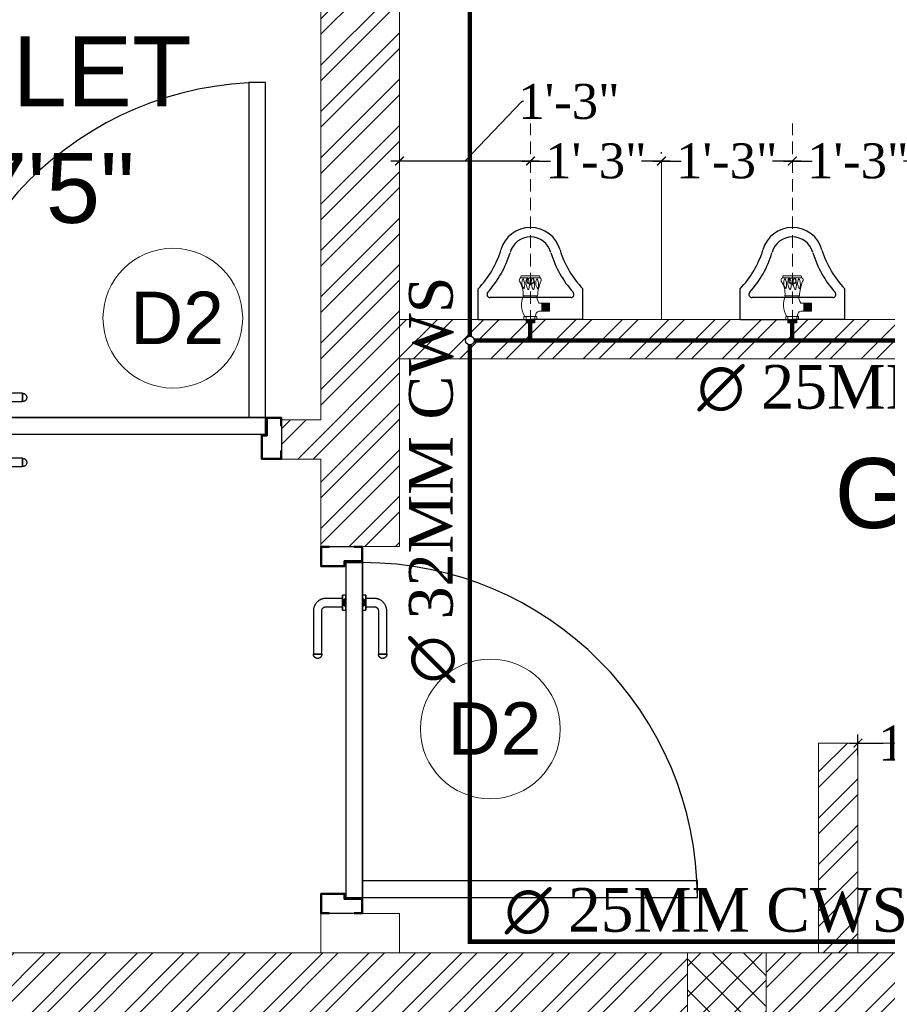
# Model space of a CAD drawing. Header units: inches. Extents: x 113025 to 158499, y 12149 to 30915.
# Tile 73 of 167: x 125639 to 125739, y 21437 to 21550. Entities that reach past the tile are written whole.
import ezdxf

# ---------------------------------------------------------------- set-up
doc = ezdxf.new("R2010")
doc.units = ezdxf.units.IN
doc.header["$MEASUREMENT"] = 0
doc.header["$PDMODE"] = 34
doc.linetypes.add('DASHED2', pattern=[0.375, 0.25, -0.125])
for name, color, linetype, lineweight in [('00-GRIDTEXT', 1, 'Continuous', 13), ('CENTER', 46, 'DASHED2', 9), ('KIT TEXT.', 5, 'Continuous', 5), ('PD_BRICK WALL_115', 134, 'Continuous', 30), ('PD_BRICK WALL_230', 4, 'Continuous', 50), ('PD_COLUMN', 2, 'Continuous', 60), ('PD_DOOR', 42, 'Continuous', 25), ('PD_FIXTURE', 21, 'Continuous', 25), ('PD_HATCH', 45, 'Continuous', 9), ('PL. FICTURE', 4, 'Continuous', 25), ('PP-Domestic  Cold Water Supply', 5, 'Continuous', 25), ('PP-TEXT', 7, 'Continuous', 40), ('UAV', 140, 'Continuous', 5)]:
    doc.layers.add(name, color=color, linetype=linetype, lineweight=lineweight)
doc.layers.add('PD_025_TEXT', color=61, linetype='Continuous')
doc.layers.add('PP--DIM', color=7, linetype='Continuous')
doc.styles.add('ISO', font='isocp.shx', dxfattribs={"height": 250})
doc.styles.add('MtX_Times_New_Roman', font='times.ttf')
doc.styles.get("Standard").update_dxf_attribs({"font": 'arial.ttf', "height": 6})
doc.styles.add('style1', font='arial.ttf', dxfattribs={"height": 500})
doc.styles.add('TIMES NEW ROMAN', font='times.ttf')
doc.dimstyles.new('PP-DIM', dxfattribs={"dimtxt": 4, "dimasz": 1, "dimexe": 1, "dimexo": 1, "dimgap": 0.09, "dimtad": 0, "dimdec": 0, "dimzin": 0, "dimdsep": 46, "dimlunit": 4, "dimtxsty": 'TIMES NEW ROMAN', "dimblk": 'ARCHTICK', "dimcen": 0.09, "dimdle": 1, "dimclrd": 256, "dimclre": 256, "dimclrt": 256, "dimadec": 0, "dimazin": 0, "dimtfac": 1, "dimtdec": 4, "dimtofl": 0, "dimtmove": 1, "dimatfit": 3, "dimfxl": 1, "dimtolj": 1, "dimtzin": 0, "dimlwd": -1, "dimlwe": -1, "dimarcsym": 0})
pattern_1 = [(45, (26013.4692, 17879.387), (-2.65165043, 2.65165043), []), (45, (26015.237, 17879.387), (-2.65165043, 2.65165043), [])]

# ---------------------------------------------------------------- blocks, each defined once
blk = doc.blocks.new('door 1')
at = {"layer": 'PD_DOOR', "color": 251}
for p, q in [((160472.9, 15356.5), (160472.9, 15360.1)), ((160472.9, 15360.1), (160472.9, 15356.5)), ((160602.9, 15360.1), (160472.9, 15360.1)), ((160472.9, 15360.1), (160472.9, 15359.7)), ((160472.9, 15335.1), (160472.9, 15360.1)), ((160472.9, 15359.7), (160472.9, 15335.6)), ((159755.9, 15337.6), (159695.9, 15337.6)), ((159695.9, 15337.6), (159695.9, 15312.6)), ((159695.9, 15312.6), (159695.9, 15337.6)), ((159695.9, 15337.6), (159755.9, 15337.6)), ((159695.9, 15212.6), (159695.9, 15337.6)), ((159697.9, 15312.6), (159697.9, 15335.6)), ((159697.9, 15335.6), (159753.9, 15335.6)), ((159753.9, 15335.6), (159697.9, 15335.6)), ((159697.9, 15335.6), (159697.9, 15312.6)), ((159753.9, 15335.6), (159753.9, 15267.6)), ((159753.9, 15267.6), (159753.9, 15335.6)), ((159755.9, 15265.6), (159755.9, 15337.6)), ((159755.9, 15337.6), (159755.9, 15265.6)), ((160472.9, 15335.1), (160472.9, 15338.8)), ((160472.9, 15338.8), (160472.9, 15335.1)), ((160472.9, 15335.6), (160472.9, 15335.1)), ((160472.9, 15335.1), (160602.9, 15335.1)), ((160615.4, 15322.6), (160615.4, 15272.6)), ((160640.4, 15272.6), (160640.4, 15322.6)), ((160795.9, 15337.6), (160735.9, 15337.6)), ((160735.9, 15337.6), (160735.9, 15265.6)), ((160735.9, 15265.6), (160735.9, 15337.6)), ((160735.9, 15337.6), (160795.9, 15337.6)), ((160737.9, 15267.6), (160737.9, 15335.6)), ((160737.9, 15335.6), (160793.9, 15335.6)), ((160793.9, 15335.6), (160737.9, 15335.6)), ((160737.9, 15335.6), (160737.9, 15267.6)), ((160793.9, 15335.6), (160793.9, 15312.6)), ((160793.9, 15312.6), (160793.9, 15335.6)), ((160795.9, 15312.6), (160795.9, 15337.6)), ((160795.9, 15337.6), (160795.9, 15312.6)), ((160795.9, 15337.6), (160795.9, 15212.6)), ((159695.9, 15312.6), (159697.9, 15312.6)), ((159697.9, 15312.6), (159695.9, 15312.6)), ((160793.9, 15312.6), (160795.9, 15312.6)), ((160795.9, 15312.6), (160793.9, 15312.6)), ((159753.9, 15267.6), (159738.9, 15267.6)), ((159738.9, 15267.6), (159738.9, 15214.6)), ((159738.9, 15214.6), (159738.9, 15267.6)), ((159738.9, 15267.6), (159753.9, 15267.6)), ((159740.9, 15212.6), (159740.9, 15265.6)), ((159740.9, 15265.6), (159755.9, 15265.6)), ((159755.9, 15265.6), (159740.9, 15265.6)), ((159740.9, 15265.6), (159740.9, 15212.6)), ((160747.9, 15262.6), (159743.9, 15262.6)), ((159743.9, 15262.6), (159743.9, 15212.6)), ((160747.9, 15262.6), (159743.9, 15262.6)), ((159743.9, 15262.6), (159743.9, 15212.6)), ((160605.4, 15272.6), (160605.4, 15262.6)), ((160622.1, 15272.6), (160605.4, 15272.6)), ((160605.4, 15272.6), (160622.1, 15272.6)), ((160650.4, 15262.6), (160605.4, 15262.6)), ((160605.4, 15262.6), (160650.4, 15262.6)), ((160640.4, 15272.6), (160615.4, 15272.6)), ((160615.4, 15272.6), (160621.7, 15272.6)), ((160617.9, 15267.6), (160617.9, 15262.6)), ((160637.9, 15267.6), (160617.9, 15267.6)), ((160617.9, 15267.6), (160637.9, 15267.6)), ((160637.9, 15262.6), (160617.9, 15262.6)), ((160617.9, 15262.6), (160637.9, 15262.6)), ((160621.7, 15272.6), (160624.7, 15272.6)), ((160624.7, 15272.6), (160627.9, 15272.6)), ((160627.9, 15272.6), (160631.2, 15272.6)), ((160627.9, 15272.6), (160650.4, 15272.6)), ((160631.2, 15272.6), (160634.2, 15272.6)), ((160650.4, 15272.6), (160633.8, 15272.6)), ((160634.2, 15272.6), (160640.4, 15272.6)), ((160637.9, 15262.6), (160637.9, 15267.6)), ((160650.4, 15262.6), (160650.4, 15272.6)), ((160735.9, 15265.6), (160750.9, 15265.6)), ((160750.9, 15265.6), (160735.9, 15265.6)), ((160752.9, 15267.6), (160737.9, 15267.6)), ((160737.9, 15267.6), (160752.9, 15267.6)), ((160747.9, 15212.6), (160747.9, 15262.6)), ((160747.9, 15262.6), (160747.9, 15212.6)), ((160750.9, 15265.6), (160750.9, 15212.6)), ((160750.9, 15212.6), (160750.9, 15265.6)), ((160752.9, 15214.6), (160752.9, 15267.6)), ((160752.9, 15267.6), (160752.9, 15214.6)), ((159697.9, 15237.6), (159695.9, 15237.6)), ((159695.9, 15237.6), (159695.9, 15212.6)), ((159695.9, 15212.6), (159695.9, 15237.6)), ((159695.9, 15237.6), (159697.9, 15237.6)), ((159697.9, 15214.6), (159697.9, 15237.6)), ((159697.9, 15237.6), (159697.9, 15214.6)), ((160795.9, 15237.6), (160793.9, 15237.6)), ((160793.9, 15237.6), (160793.9, 15214.6)), ((160793.9, 15214.6), (160793.9, 15237.6)), ((160793.9, 15237.6), (160795.9, 15237.6)), ((160795.9, 15212.6), (160795.9, 15237.6)), ((160795.9, 15237.6), (160795.9, 15212.6)), ((159695.9, 15212.6), (159740.9, 15212.6)), ((159740.9, 15212.6), (159695.9, 15212.6)), ((159695.9, 15212.6), (159743.9, 15212.6)), ((159743.9, 15212.6), (159695.9, 15212.6)), ((159738.9, 15214.6), (159697.9, 15214.6)), ((159697.9, 15214.6), (159738.9, 15214.6)), ((159793.9, 15212.6), (159743.9, 15212.6)), ((159743.9, 15212.6), (159743.9, 14208.6)), ((159743.9, 15212.6), (160747.9, 15212.6)), ((159743.9, 15212.6), (159793.9, 15212.6)), ((159743.9, 15212.6), (159793.9, 15212.6)), ((159793.9, 15212.6), (159743.9, 15212.6)), ((159793.9, 14208.6), (159793.9, 15212.6)), ((159793.9, 15212.6), (160747.9, 15212.6)), ((159793.9, 15212.6), (160747.9, 15212.6)), ((160747.9, 15212.6), (159793.9, 15212.6)), ((160605.4, 15212.6), (160605.4, 15202.6)), ((160605.4, 15212.6), (160650.4, 15212.6)), ((160639.2, 15212.6), (160605.4, 15212.6)), ((160605.4, 15202.6), (160650.4, 15202.6)), ((160650.4, 15202.6), (160605.4, 15202.6)), ((160615.4, 15202.6), (160615.4, 15177.6)), ((160615.4, 15202.6), (160640.4, 15202.6)), ((160640.4, 15202.6), (160615.4, 15202.6)), ((160617.9, 15212.6), (160617.9, 15207.6)), ((160617.9, 15212.6), (160637.9, 15212.6)), ((160618.3, 15212.6), (160617.9, 15212.6)), ((160617.9, 15207.6), (160637.9, 15207.6)), ((160637.9, 15207.6), (160617.9, 15207.6)), ((160637.9, 15212.6), (160618.3, 15212.6)), ((160637.9, 15207.6), (160637.9, 15212.6)), ((160650.4, 15212.6), (160639.2, 15212.6)), ((160640.4, 15177.6), (160640.4, 15202.6)), ((160650.4, 15202.6), (160650.4, 15212.6)), ((160747.9, 15212.6), (160795.9, 15212.6)), ((160795.9, 15212.6), (160747.9, 15212.6)), ((160750.9, 15212.6), (160795.9, 15212.6)), ((160795.9, 15212.6), (160750.9, 15212.6)), ((160793.9, 15214.6), (160752.9, 15214.6)), ((160752.9, 15214.6), (160793.9, 15214.6)), ((160472.9, 15165.1), (160472.9, 15161.5)), ((160472.9, 15161.5), (160472.9, 15165.1)), ((160602.9, 15165.1), (160472.9, 15165.1)), ((160472.9, 15165.1), (160472.9, 15164.7)), ((160472.9, 15140.1), (160472.9, 15165.1)), ((160472.9, 15164.7), (160472.9, 15140.6)), ((160472.9, 15143.8), (160472.9, 15140.1)), ((160472.9, 15140.1), (160472.9, 15143.8)), ((160472.9, 15140.6), (160472.9, 15140.1)), ((160472.9, 15140.1), (160602.9, 15140.1)), ((159743.9, 14208.6), (159793.9, 14208.6))]:
    blk.add_line(p, q, dxfattribs=at)
at = {"layer": 'PD_DOOR', "color": 251, "flags": 128}
for points in [[(160460.4, 15347.6), (160460.5, 15348.1), (160460.5, 15348.6), (160460.5, 15349.1), (160460.6, 15349.6), (160460.7, 15350.1), (160460.8, 15350.6), (160460.9, 15351.1), (160461.1, 15351.6), (160461.2, 15352), (160461.4, 15352.5), (160461.6, 15353), (160461.9, 15353.4), (160462.1, 15353.9), (160462.4, 15354.3), (160462.6, 15354.7), (160462.9, 15355.1), (160463.2, 15355.5), (160463.5, 15355.9), (160463.9, 15356.3), (160464.2, 15356.6), (160464.6, 15357), (160465, 15357.3), (160465.4, 15357.6), (160465.8, 15357.9), (160466.2, 15358.2), (160466.6, 15358.4), (160467, 15358.7), (160467.5, 15358.9), (160467.9, 15359.1), (160468.4, 15359.3), (160468.9, 15359.5), (160469.4, 15359.6), (160469.8, 15359.8), (160470.3, 15359.9), (160470.8, 15360), (160471.3, 15360), (160471.8, 15360.1), (160472.3, 15360.1), (160472.8, 15360.1), (160472.9, 15360.1)], [(160472.9, 15335.1), (160472.4, 15335.2), (160471.9, 15335.2), (160471.4, 15335.2), (160470.9, 15335.3), (160470.5, 15335.4), (160470, 15335.5), (160469.5, 15335.6), (160469, 15335.8), (160468.5, 15335.9), (160468.1, 15336.1), (160467.6, 15336.3), (160467.2, 15336.6), (160466.7, 15336.8), (160466.3, 15337.1), (160465.9, 15337.3), (160465.5, 15337.6), (160465.1, 15337.9), (160464.7, 15338.2), (160464.3, 15338.6), (160464, 15338.9), (160463.6, 15339.3), (160463.3, 15339.7), (160463, 15340.1), (160462.7, 15340.5), (160462.4, 15340.9), (160462.2, 15341.3), (160461.9, 15341.8), (160461.7, 15342.2), (160461.5, 15342.7), (160461.3, 15343.1), (160461.1, 15343.6), (160461, 15344.1), (160460.8, 15344.5), (160460.7, 15345), (160460.6, 15345.5), (160460.5, 15346), (160460.5, 15346.5), (160460.5, 15347), (160460.4, 15347.5), (160460.4, 15347.6)], [(160640.4, 15322.6), (160640.4, 15324.1), (160640.3, 15325.6), (160640.2, 15327.1), (160640, 15328.6), (160639.7, 15330.1), (160639.4, 15331.6), (160639, 15333), (160638.5, 15334.4), (160638, 15335.9), (160637.5, 15337.2), (160636.9, 15338.6), (160636.2, 15340), (160635.5, 15341.3), (160634.7, 15342.6), (160633.9, 15343.8), (160633, 15345), (160632.1, 15346.2), (160631.1, 15347.4), (160630.1, 15348.5), (160629.1, 15349.5), (160628, 15350.6), (160626.8, 15351.5), (160625.7, 15352.5), (160624.4, 15353.4), (160623.2, 15354.2), (160621.9, 15355), (160620.6, 15355.7), (160619.3, 15356.4), (160617.9, 15357), (160616.5, 15357.6), (160615.1, 15358.1), (160613.7, 15358.6), (160612.2, 15359), (160610.8, 15359.3), (160609.3, 15359.6), (160607.8, 15359.8), (160606.3, 15360), (160604.8, 15360.1), (160603.3, 15360.1), (160602.9, 15360.1)], [(160602.9, 15335.1), (160603.4, 15335.1), (160603.9, 15335.1), (160604.4, 15335.1), (160604.9, 15335), (160605.4, 15334.9), (160605.9, 15334.8), (160606.4, 15334.7), (160606.9, 15334.5), (160607.3, 15334.3), (160607.8, 15334.2), (160608.3, 15334), (160608.7, 15333.7), (160609.2, 15333.5), (160609.6, 15333.2), (160610, 15333), (160610.4, 15332.7), (160610.8, 15332.4), (160611.2, 15332), (160611.6, 15331.7), (160611.9, 15331.4), (160612.2, 15331), (160612.6, 15330.6), (160612.9, 15330.2), (160613.2, 15329.8), (160613.5, 15329.4), (160613.7, 15329), (160614, 15328.5), (160614.2, 15328.1), (160614.4, 15327.6), (160614.6, 15327.2), (160614.8, 15326.7), (160614.9, 15326.2), (160615.1, 15325.7), (160615.2, 15325.3), (160615.3, 15324.8), (160615.3, 15324.3), (160615.4, 15323.8), (160615.4, 15323.3), (160615.4, 15322.8), (160615.4, 15322.6)], [(160602.9, 15140.1), (160604.4, 15140.2), (160605.9, 15140.3), (160607.4, 15140.4), (160608.9, 15140.6), (160610.4, 15140.9), (160611.9, 15141.2), (160613.3, 15141.6), (160614.7, 15142), (160616.2, 15142.5), (160617.5, 15143.1), (160618.9, 15143.7), (160620.3, 15144.4), (160621.6, 15145.1), (160622.9, 15145.9), (160624.1, 15146.7), (160625.3, 15147.6), (160626.5, 15148.5), (160627.7, 15149.5), (160628.8, 15150.5), (160629.8, 15151.5), (160630.9, 15152.6), (160631.8, 15153.8), (160632.8, 15154.9), (160633.7, 15156.1), (160634.5, 15157.4), (160635.3, 15158.7), (160636, 15160), (160636.7, 15161.3), (160637.3, 15162.7), (160637.9, 15164.1), (160638.4, 15165.5), (160638.9, 15166.9), (160639.3, 15168.3), (160639.6, 15169.8), (160639.9, 15171.3), (160640.1, 15172.8), (160640.3, 15174.2), (160640.4, 15175.7), (160640.4, 15177.2), (160640.4, 15177.6)], [(160615.4, 15177.6), (160615.4, 15177.1), (160615.4, 15176.6), (160615.4, 15176.1), (160615.3, 15175.7), (160615.2, 15175.2), (160615.1, 15174.7), (160615, 15174.2), (160614.8, 15173.7), (160614.6, 15173.2), (160614.5, 15172.8), (160614.3, 15172.3), (160614, 15171.9), (160613.8, 15171.4), (160613.5, 15171), (160613.3, 15170.6), (160613, 15170.2), (160612.7, 15169.8), (160612.3, 15169.4), (160612, 15169), (160611.7, 15168.7), (160611.3, 15168.3), (160610.9, 15168), (160610.5, 15167.7), (160610.1, 15167.4), (160609.7, 15167.1), (160609.3, 15166.9), (160608.8, 15166.6), (160608.4, 15166.4), (160607.9, 15166.2), (160607.5, 15166), (160607, 15165.8), (160606.5, 15165.7), (160606, 15165.5), (160605.6, 15165.4), (160605.1, 15165.3), (160604.6, 15165.3), (160604.1, 15165.2), (160603.6, 15165.2), (160603.1, 15165.1), (160602.9, 15165.1)], [(160460.4, 15152.6), (160460.5, 15153.1), (160460.5, 15153.6), (160460.5, 15154.1), (160460.6, 15154.6), (160460.7, 15155.1), (160460.8, 15155.6), (160460.9, 15156.1), (160461.1, 15156.6), (160461.2, 15157), (160461.4, 15157.5), (160461.6, 15158), (160461.9, 15158.4), (160462.1, 15158.9), (160462.4, 15159.3), (160462.6, 15159.7), (160462.9, 15160.1), (160463.2, 15160.5), (160463.5, 15160.9), (160463.9, 15161.3), (160464.2, 15161.6), (160464.6, 15162), (160465, 15162.3), (160465.4, 15162.6), (160465.8, 15162.9), (160466.2, 15163.2), (160466.6, 15163.4), (160467, 15163.7), (160467.5, 15163.9), (160467.9, 15164.1), (160468.4, 15164.3), (160468.9, 15164.5), (160469.4, 15164.6), (160469.8, 15164.8), (160470.3, 15164.9), (160470.8, 15165), (160471.3, 15165), (160471.8, 15165.1), (160472.3, 15165.1), (160472.8, 15165.1), (160472.9, 15165.1)], [(160472.9, 15140.1), (160472.4, 15140.2), (160471.9, 15140.2), (160471.4, 15140.2), (160470.9, 15140.3), (160470.5, 15140.4), (160470, 15140.5), (160469.5, 15140.6), (160469, 15140.8), (160468.5, 15140.9), (160468.1, 15141.1), (160467.6, 15141.3), (160467.2, 15141.6), (160466.7, 15141.8), (160466.3, 15142.1), (160465.9, 15142.3), (160465.5, 15142.6), (160465.1, 15142.9), (160464.7, 15143.2), (160464.3, 15143.6), (160464, 15143.9), (160463.6, 15144.3), (160463.3, 15144.7), (160463, 15145.1), (160462.7, 15145.5), (160462.4, 15145.9), (160462.2, 15146.3), (160461.9, 15146.8), (160461.7, 15147.2), (160461.5, 15147.7), (160461.3, 15148.1), (160461.1, 15148.6), (160461, 15149.1), (160460.8, 15149.5), (160460.7, 15150), (160460.6, 15150.5), (160460.5, 15151), (160460.5, 15151.5), (160460.5, 15152), (160460.4, 15152.5), (160460.4, 15152.6)]]:
    blk.add_lwpolyline(points, dxfattribs=at)
at = {"layer": 'PD_DOOR', "color": 251}
blk.add_arc((159743.9, 15212.6), 1004, 270, 0, dxfattribs=at)
blk = doc.blocks.new('DOOR1')
at = {"color": 251, "xscale": 0.03818181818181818, "yscale": 0.03818181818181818, "zscale": 0.03818181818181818, "rotation": 90}
blk.add_blockref('door 1', (-2370.94, -8406.75), dxfattribs=at)
blk = doc.blocks.new('A$C33087201')
at = {"color": 251}
for p, q in [((0, 289.6), (165, 289.6)), ((0, 289.6), (0, 193.2)), ((330, 289.6), (165, 289.6)), ((330, 289.6), (330, 193.2)), ((38.1, 220.9), (291.9, 220.9))]:
    blk.add_line(p, q, dxfattribs=at)
blk.add_circle((165, 168.2), 10.4, dxfattribs=at)
for centre, radius, start, end in [((38.1, 210.9), 10, 90, 221.8242), ((291.9, 210.9), 10, 318.1758, 90), ((-215.7, -16.2), 300.6, 16.9059, 44.1446), ((-215.7, -16.2), 330.6, 16.9059, 41.8242), ((545.7, -16.2), 330.6, 138.1758, 163.0941), ((545.7, -16.2), 300.6, 135.8554, 163.0941), ((164.8, 96.2), 96.2, 195.0681, 270.0943), ((164.8, 96.2), 66.2, 195.0681, 270.0943), ((165.2, 96.2), 66.2, 269.9057, 344.9319), ((165.2, 96.2), 96.2, 269.9057, 344.9319)]:
    blk.add_arc(centre, radius, start, end, dxfattribs=at)
blk = doc.blocks.new('A$C6E471120')
at = {"layer": 'KIT TEXT.', "color": 251, "char_height": 60.175, "attachment_point": 7, "style": 'ISO'}
for s, insert, width in [('\\pi325.49;{\\Fromans|c0;\\W0.8;WORK TABLE \\P\\pi370.19;WITH SINK}', (-834.1, -1717.7, 488.6), 1100.284), ('\\pi300.49;{\\Fromans|c0;\\W0.8;WORK TABLE}', (-5344.1, -1932.6, 488.6), 1050.284), ('\\pi300.49;{\\Fromans|c0;\\W0.8;WORK TABLE}', (-5344.1, -2682.9, 488.6), 1050.284), ('\\pi526.07;{\\Fromans|c0;\\W0.8; \\P\\pi263.59;CHEST FREEZER}', (-2320.9, -2768.6, 488.6), 1100.284), ('\\pi526.07;{\\Fromans|c0;\\W0.8; \\P\\pi263.59;CHEST FREEZER}', (-1182.6, -2768.6, 488.6), 1100.284)]:
    blk.add_mtext(s, dxfattribs=dict(at, insert=insert, width=width))
blk = doc.blocks.new('FIRST FLOOR PLAN 0')
at = {"layer": 'PD_HATCH', "lineweight": 5}
h = blk.add_hatch(dxfattribs=at)
h.set_pattern_fill('ANSI32', color=251, scale=10)
h.set_pattern_definition([(45, (-1110.15, -834.2493), (-2.65165, 2.65165), []), (45, (-1108.3824, -834.2493), (-2.65165, 2.65165), [])])
h.paths.add_polyline_path([(-1107, -791.5), (-1116, -791.5), (-1116, -873), (-1107, -873)])
h.paths.add_polyline_path([(-745.5, -939), (-915, -939), (-915, -948), (-745.5, -948)])
h.paths.add_polyline_path([(-561, -939), (-730.5, -939), (-730.5, -948), (-561, -948)])
h.paths.add_polyline_path([(-1107, -75), (-1116, -75), (-1116, -156.5), (-1107, -156.5)])
h.paths.add_polyline_path([(-1107, -171.5), (-1116, -171.5), (-1116, -311.5), (-1107, -311.5)])
h.paths.add_polyline_path([(-1107, -326.5), (-1116, -326.5), (-1116, -466.5), (-1107, -466.5)])
h.paths.add_polyline_path([(-1107, -481.5), (-1116, -481.5), (-1116, -621.5), (-1107, -621.5)])
h.paths.add_polyline_path([(-1107, -636.5), (-1116, -636.5), (-1116, -776.5), (-1107, -776.5)])
h.paths.add_polyline_path([(-15, 0), (-181.5, 0), (-181.5, -9), (-15, -9)])
h.paths.add_polyline_path([(-196.5, 0), (-361.5, 0), (-361.5, -9), (-196.5, -9)])
h.paths.add_polyline_path([(-376.5, 0), (-546, 0), (-546, -9), (-376.5, -9)])
h.paths.add_polyline_path([(-561, 0), (-730.5, 0), (-730.5, -9), (-561, -9)])
h.paths.add_polyline_path([(-930, 0), (-1041, 0), (-1041, -9), (-930, -9)])
h.paths.add_polyline_path([(-1056, 0), (-1116, 0), (-1116, -60), (-1107, -60), (-1107, -9), (-1056, -9)])
h.paths.add_polyline_path([(-1107, -888), (-1116, -888), (-1116, -948), (-1056, -948), (-1056, -939), (-1107, -939)])
h.paths.add_polyline_path([(-930, -939), (-1041, -939), (-1041, -948), (-930, -948)])
h.paths.add_polyline_path([(-521.25, -939), (-546, -939), (-546, -948), (-521.25, -948)])
h.paths.add_polyline_path([(-376.5, -939), (-401.25, -939), (-401.25, -948), (-376.5, -948)])
h.paths.add_polyline_path([(-339, -939), (-361.5, -939), (-361.5, -948), (-339, -948)])
h.paths.add_polyline_path([(-196.5, -939), (-219, -939), (-219, -948), (-196.5, -948)])
h.paths.add_polyline_path([(-159, -939), (-181.5, -939), (-181.5, -948), (-159, -948)])
h.paths.add_polyline_path([(-15, -939), (-39, -939), (-39, -948), (-15, -948)])
h.paths.add_polyline_path([(0, -930), (-9, -930)])
h.paths.add_polyline_path([(0, -791.5), (-9, -791.5), (-9, -930), (0, -930)])
h.paths.add_polyline_path([(0, -636.5), (-9, -636.5), (-9, -776.5), (0, -776.5)])
h.paths.add_polyline_path([(0, -326.5), (-9, -326.5), (-9, -621.5), (0, -621.5)])
h.paths.add_polyline_path([(0, -18), (-9, -18), (-9, -156.5), (0, -156.5)])
h.paths.add_polyline_path([(-18, -159.5), (-123, -159.5), (-123, -168.5), (-18, -168.5)])
h.paths.add_polyline_path([(-123, -171.5), (-132, -171.5), (-132, -249.5), (-123, -249.5)])
h.paths.add_polyline_path([(-132, -159.5), (-204, -159.5), (-204, -168.5), (-132, -168.5)])
h.paths.add_polyline_path([(-204, -171.5), (-213, -171.5), (-213, -249.5), (-204, -249.5)])
h.paths.add_polyline_path([(-213, -159.5), (-294, -159.5), (-294, -261.5), (-267, -261.5), (-267, -252.5), (-285, -252.5), (-285, -168.5), (-213, -168.5)])
h.paths.add_polyline_path([(-213, -252.5), (-231, -252.5), (-231, -261.5), (-213, -261.5)], flags=17)
h.paths.add_polyline_path([(-186, -252.5), (-204, -252.5), (-204, -261.5), (-186, -261.5)])
h.paths.add_polyline_path([(-132, -252.5), (-150, -252.5), (-150, -261.5), (-132, -261.5)])
h.paths.add_polyline_path([(-123, -261.5), (-132, -261.5), (-132, -324.5), (-123, -324.5)])
h.paths.add_polyline_path([(0, -310.5), (-9, -310.5), (-9, -311.5), (0, -311.5)])
h.paths.add_polyline_path([(0, -171.5), (-9, -171.5), (-9, -190.5), (0, -190.5)])
h.paths.add_polyline_path([(-878.25, -9), (-878.25, 0), (-915, 0), (-915, -9)])
h.paths.add_polyline_path([(-782.25, 0), (-782.25, -9), (-745.5, -9), (-745.5, 0)])
h = blk.add_hatch(dxfattribs=at)
h.set_pattern_fill('ANSI32', color=251, scale=10)
h.set_pattern_definition(pattern_1)
h.paths.add_polyline_path([(-525, -9), (-531, -9), (-531, -45), (-525, -45)])
h.paths.add_polyline_path([(-525, -45), (-531, -45), (-531, -81), (-525, -81)])
h.paths.add_polyline_path([(-531, -81), (-531, -117), (-525, -117), (-525, -81)])
h.paths.add_polyline_path([(-525, -117), (-531, -117), (-531, -153), (-525, -153)])
h.paths.add_polyline_path([(-525, -153), (-531, -153), (-531, -189), (-525, -189)])
h.paths.add_polyline_path([(-525, -189), (-531, -189), (-531, -225), (-525, -225)])
h.paths.add_polyline_path([(-246, -9), (-255, -9), (-255, -98.5), (-259.5, -98.5), (-259.5, -103), (-255, -103), (-255, -113), (-246, -113)])
h.paths.add_polyline_path([(-327, -9), (-331.5, -9), (-331.5, -98.5), (-336, -98.5), (-336, -103), (-301.5, -103), (-301.5, -98.5), (-327, -98.5)])
h.paths.add_polyline_path([(-331.5, -27), (-334.5, -27), (-334.5, -31.5), (-331.5, -31.5)], flags=17)
h.paths.add_polyline_path([(-358.5, -27), (-361.5, -27), (-361.5, -18), (-366, -18), (-366, -27), (-376.5, -27), (-376.5, -31.5), (-358.5, -31.5)])
h.paths.add_polyline_path([(-412.5, -9), (-417, -9), (-417, -25), (-417, -31.5), (-412.5, -31.5), (-412.5, -27)])
h.paths.add_polyline_path([(-121.5, -9), (-126, -9), (-126, -27), (-121.5, -27)])
h = blk.add_hatch(dxfattribs=at)
h.set_pattern_fill('ANSI32', color=251, scale=10)
h.set_pattern_definition(pattern_1)
h.paths.add_polyline_path([(-193.5, -135.5), (-198, -135.5), (-198, -159.5), (-193.5, -159.5)])
h.paths.add_polyline_path([(-60, -121.87), (-69, -121.87), (-69, -159.5), (-64.5, -159.5), (-64.5, -126.37), (-60, -126.37)])
h.paths.add_polyline_path([(-9, -121.87), (-36, -121.87), (-36, -126.37), (-9, -126.37)])
h.paths.add_polyline_path([(-121.5, -69), (-126, -69), (-126, -87), (-246, -87), (-246, -91.5), (-121.5, -91.5)])
h = blk.add_hatch(dxfattribs=at)
h.set_pattern_fill('ANSI37', color=251, scale=20)
h.set_pattern_definition([(45, (144327.2833, 25769.4912), (-1.767766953, 1.767766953), []), (135, (144327.2833, 25769.4912), (-1.767766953, -1.767766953), [])])
h.paths.add_polyline_path([(-123, -171.5), (-123, -159.5), (-132, -159.5), (-132, -171.5)])
h.paths.add_polyline_path([(-204, -171.5), (-204, -159.5), (-213, -159.5), (-213, -171.5)])
h.paths.add_polyline_path([(-204, -261.5), (-204, -249.5), (-213, -249.5), (-213, -261.5)])
h.paths.add_polyline_path([(-123, -249.5), (-132, -249.5), (-132, -261.5), (-123, -261.5)])
at = {"layer": 'PD_BRICK WALL_115', "color": 251, "lineweight": 5}
for p, q in [((-255, -98.5), (-255, -9)), ((-246, -87), (-126, -87)), ((-246, -91.5), (-121.5, -91.5)), ((-259.5, -98.5), (-255, -98.5)), ((-259.5, -103), (-259.5, -98.5)), ((-259.5, -103), (-255, -103)), ((-255, -113), (-255, -103)), ((-198, -135.5), (-198, -159.5)), ((-198, -135.5), (-193.5, -135.5)), ((-193.5, -135.5), (-193.5, -159.5)), ((-213, -159.5), (-294, -159.5)), ((-18, -159.5), (-213, -159.5))]:
    blk.add_line(p, q, dxfattribs=at)
blk.add_lwpolyline([(-255, -113), (-246, -113), (-246, -9)], dxfattribs=at)
at = {"layer": 'PD_BRICK WALL_230', "color": 251, "lineweight": 5}
for p, q in [((-255, -159.5), (-255, -155)), ((-255, -155), (-246, -155)), ((-246, -159.5), (-246, -155)), ((-213, -261.5), (-213, -159.5))]:
    blk.add_line(p, q, dxfattribs=at)
at = {"layer": 'PD_COLUMN', "color": 251, "lineweight": 5}
blk.add_lwpolyline([(-213, -171.5), (-213, -159.5), (-204, -159.5), (-204, -171.5)], close=True, dxfattribs=at)
at = {"layer": 'PD_DOOR', "color": 251, "lineweight": 5}
for centre in [(-271.96, -86.86), (-235.6, -133.87)]:
    blk.add_circle(centre, 8, dxfattribs=at)
at = {"layer": 'PD_FIXTURE', "color": 251, "lineweight": 5, "ltscale": 12}
for p, q in [((-216, -87), (-216, -69)), ((-69, -135.5), (-193.5, -135.5))]:
    blk.add_line(p, q, dxfattribs=at)
at = {"layer": '00-GRIDTEXT', "color": 251, "xscale": 0.03937007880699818, "yscale": 0.03937007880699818, "zscale": 0.03937007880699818}
blk.add_blockref('A$C6E471120', (-540, -9), dxfattribs=at)
at = {"layer": 'PD_DOOR', "color": 251, "ltscale": 25, "rotation": 90.00000000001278}
blk.add_blockref('DOOR1', (-2568.77, 2853.56), dxfattribs=at)
at = {"layer": 'PD_DOOR', "color": 251, "ltscale": 25}
blk.add_blockref('DOOR1', (2701.56, 2154.27), dxfattribs=at)
at = {"layer": 'PD_FIXTURE', "color": 251, "ltscale": 12, "xscale": 0.03636363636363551, "yscale": 0.03636363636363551, "zscale": 0.03636363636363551, "rotation": 180}
for p in [(-225, -76.47), (-195, -76.47)]:
    blk.add_blockref('A$C33087201', p, dxfattribs=at)
at = {"layer": 'PD_025_TEXT', "color": 251, "char_height": 8, "width": 128.4952, "attachment_point": 1, "style": 'style1'}
for s, insert in [('\\pi21.817; LADIES TOILET\\P\\pi38.63;16\'7" X 18\'', (-489.92, -54.62)), ('\\pi38.106;H. TOILET\\P\\pi44.447;6\' X 7\'5"', (-361.31, -54.62)), ('\\pi24.294;GENTS TOILET\\P\\pi33.538;19\'9" X 12\'6"', (-220.45, -102.88))]:
    blk.add_mtext(s, dxfattribs=dict(at, insert=insert))
at = {"layer": 'PD_025_TEXT', "color": 251, "insert": (-376.91, -148.03), "char_height": 6, "width": 137.3386, "attachment_point": 1}
blk.add_mtext('\\pi51.834;+10" LVL', dxfattribs=at)
at = {"layer": 'PD_DOOR', "color": 251, "char_height": 6, "width": 47.1418, "attachment_point": 1}
for insert in [(-276.83, -83.83), (-240.47, -130.83)]:
    blk.add_mtext('D2', dxfattribs=dict(at, insert=insert))
blk = doc.blocks.new('URINAL AV-PP')
at = {"layer": 'CENTER', "ltscale": 5}
blk.add_line((0, 0.329), (0, -19.611), dxfattribs=at)
at = {"layer": 'UAV'}
for p, q in [((-0.661, -0.286), (-0.661, 0)), ((-0.661, 0), (0.632, 0)), ((-0.437, 0), (-0.438, -0.285)), ((-0.437, 0.329), (-0.437, 0)), ((0.437, 0.329), (-0.437, 0.329)), ((0.437, 0.274), (-0.437, 0.274)), ((0.437, 0.219), (-0.437, 0.219)), ((0.437, 0.165), (-0.437, 0.165)), ((0.437, 0.11), (-0.437, 0.11)), ((0.437, 0.055), (-0.437, 0.055)), ((0, 0.329), (0, 0)), ((0.437, -0.001), (0.437, 0.329)), ((0.632, 0), (0.632, -0.286)), ((0.632, -0.286), (-0.661, -0.286)), ((0.437, -0.001), (0.437, -0.286)), ((0.85, -0.832), (1.911, -0.832)), ((1.145, -1.617), (1.145, -0.832)), ((1.199, -1.617), (1.199, -0.832)), ((1.253, -1.617), (1.253, -0.832)), ((1.308, -1.617), (1.308, -0.832)), ((1.363, -1.617), (1.363, -0.832)), ((1.418, -1.617), (1.418, -0.832)), ((1.473, -1.617), (1.473, -0.832)), ((1.527, -1.617), (1.527, -0.832)), ((1.582, -1.617), (1.582, -0.832)), ((1.637, -1.617), (1.637, -0.832)), ((1.692, -1.617), (1.692, -0.832)), ((1.746, -1.617), (1.746, -0.832)), ((1.801, -1.617), (1.801, -0.832)), ((1.856, -1.617), (1.856, -0.832)), ((1.911, -1.617), (1.911, -0.832)), ((0.849, -1.617), (1.911, -1.617)), ((-0.749, -2.357), (0.715, -2.359)), ((-0.942, -4.354), (0.887, -4.356))]:
    blk.add_line(p, q, dxfattribs=at)
for centre, radius, start, end in [((1.301, -1.432), 2.19, 148.42026, 205.00436), ((0.951, -0.41), 0.434, 163.48148, 256.48707), ((1.829, -2.278), 1.182, 146.01056, 183.94142), ((-2.893, -2.609), 2.159, 325.46408, 6.68054), ((5.191, -2.141), 4.481, 182.78722, 201.67747), ((-0.851, -3.928), 0.281, 160.08667, 238.56649), ((-0.037, -3.634), 0.833, 137.23343, 212.33775), ((-0.993, -3.846), 0.344, 317.30146, 350.66528), ((-1.79, -3.477), 1.213, 339.5193, 19.70367), ((0.922, -3.719), 1.376, 149.00196, 179.37266), ((0.563, -3.695), 1.016, 180.50914, 203.3313), ((-0.493, -3.765), 0.353, 290.29752, 337.34923), ((-0.216, -3.027), 0.0444, 22.3068, 157.6932), ((-1.739, -3.47), 1.63, 344.6565, 16.39064), ((1.443, -3.719), 1.376, 149.00196, 179.37266), ((1.083, -3.695), 1.016, 180.50914, 203.3313), ((0.028, -3.765), 0.353, 290.29752, 337.34923), ((0.305, -3.027), 0.0444, 22.3068, 157.6932), ((-1.219, -3.47), 1.63, 344.6565, 16.39064), ((1.356, -3.628), 0.833, 137.23343, 212.33775), ((0.4, -3.84), 0.344, 317.30146, 350.66528), ((-0.397, -3.471), 1.213, 339.5193, 19.70367), ((0.815, -3.951), 0.263, 303.53841, 36.05325), ((-0.037, -21.409), 17.268, 86.69134, 93.18874), ((-1.618, -4.455), 0.684, 8.45165, 24.80798), ((0.464, -4.083), 0.504, 327.16237, 350.0789)]:
    blk.add_arc(centre, radius, start, end, dxfattribs=at)
blk = doc.blocks.new('_ArchTick')
at = {"color": 0, "linetype": 'ByBlock', "const_width": 0.15}
blk.add_lwpolyline([(-0.5, -0.5), (0.5, 0.5)], dxfattribs=at)
blk = doc.blocks.new('*D666')
at = {"layer": 'Defpoints', "color": 0, "transparency": 16777216}
for p in [(125751.58, 21467.1), (125735.32, 21464.71), (125751.58, 21464.71)]:
    blk.add_point(p, dxfattribs=at)
at = {"layer": 'PP--DIM', "ltscale": 12, "transparency": 16777216}
for p, q in [((125735.32, 21465.71), (125735.32, 21468.1)), ((125751.58, 21465.71), (125751.58, 21468.1)), ((125734.32, 21467.1), (125738.23, 21467.1)), ((125752.58, 21467.1), (125748.67, 21467.1))]:
    blk.add_line(p, q, dxfattribs=at)
at = {"layer": 'PP--DIM', "transparency": 16777216, "rotation": 180}
blk.add_blockref('_ArchTick', (125735.32, 21467.1), dxfattribs=at)
at = {"layer": 'PP--DIM', "transparency": 16777216}
blk.add_blockref('_ArchTick', (125751.58, 21467.1), dxfattribs=at)
at = {"layer": 'PP--DIM', "transparency": 16777216, "insert": (125743.45, 21467.1), "char_height": 4, "attachment_point": 5, "style": 'TIMES NEW ROMAN'}
blk.add_mtext('\\A1;1\'-4"', dxfattribs=at)
blk = doc.blocks.new('*D687')
at = {"layer": 'Defpoints', "color": 0, "transparency": 16777216}
for p in [(125727.81, 21533.72), (125727.81, 21533.72), (125742.82, 21533.6)]:
    blk.add_point(p, dxfattribs=at)
at = {"layer": 'PP--DIM', "ltscale": 12, "transparency": 16777216}
for p, q in [((125727.81, 21534.72), (125727.81, 21534.72)), ((125742.82, 21534.6), (125742.82, 21534.72)), ((125726.81, 21533.72), (125730.09, 21533.72)), ((125743.82, 21533.72), (125740.54, 21533.72))]:
    blk.add_line(p, q, dxfattribs=at)
at = {"layer": 'PP--DIM', "transparency": 16777216, "rotation": 180}
blk.add_blockref('_ArchTick', (125727.81, 21533.72), dxfattribs=at)
at = {"layer": 'PP--DIM', "transparency": 16777216}
blk.add_blockref('_ArchTick', (125742.82, 21533.72), dxfattribs=at)
at = {"layer": 'PP--DIM', "transparency": 16777216, "insert": (125735.31, 21533.72), "char_height": 4, "attachment_point": 5, "style": 'TIMES NEW ROMAN'}
blk.add_mtext('\\A1;1\'-3"', dxfattribs=at)
blk = doc.blocks.new('*D688')
at = {"layer": 'Defpoints', "color": 0, "transparency": 16777216}
for p in [(125712.82, 21533.72), (125712.82, 21533.6), (125727.81, 21533.72)]:
    blk.add_point(p, dxfattribs=at)
at = {"layer": 'PP--DIM', "ltscale": 12, "transparency": 16777216}
for p, q in [((125712.82, 21534.6), (125712.82, 21534.72)), ((125727.81, 21534.72), (125727.81, 21534.72)), ((125711.82, 21533.72), (125715.09, 21533.72)), ((125728.81, 21533.72), (125725.54, 21533.72))]:
    blk.add_line(p, q, dxfattribs=at)
at = {"layer": 'PP--DIM', "transparency": 16777216, "rotation": 180}
blk.add_blockref('_ArchTick', (125712.82, 21533.72), dxfattribs=at)
at = {"layer": 'PP--DIM', "transparency": 16777216}
blk.add_blockref('_ArchTick', (125727.81, 21533.72), dxfattribs=at)
at = {"layer": 'PP--DIM', "transparency": 16777216, "insert": (125720.31, 21533.72), "char_height": 4, "attachment_point": 5, "style": 'TIMES NEW ROMAN'}
blk.add_mtext('\\A1;1\'-3"', dxfattribs=at)
blk = doc.blocks.new('*D689')
at = {"layer": 'Defpoints', "color": 0, "transparency": 16777216}
for p in [(125697.82, 21533.72), (125697.82, 21533.72), (125712.82, 21533.6)]:
    blk.add_point(p, dxfattribs=at)
at = {"layer": 'PP--DIM', "ltscale": 12, "transparency": 16777216}
for p, q in [((125697.82, 21534.72), (125697.82, 21534.72)), ((125712.82, 21534.6), (125712.82, 21534.72)), ((125696.82, 21533.72), (125700.1, 21533.72)), ((125713.82, 21533.72), (125710.54, 21533.72))]:
    blk.add_line(p, q, dxfattribs=at)
at = {"layer": 'PP--DIM', "transparency": 16777216, "rotation": 180}
blk.add_blockref('_ArchTick', (125697.82, 21533.72), dxfattribs=at)
at = {"layer": 'PP--DIM', "transparency": 16777216}
blk.add_blockref('_ArchTick', (125712.82, 21533.72), dxfattribs=at)
at = {"layer": 'PP--DIM', "transparency": 16777216, "insert": (125705.32, 21533.72), "char_height": 4, "attachment_point": 5, "style": 'TIMES NEW ROMAN'}
blk.add_mtext('\\A1;1\'-3"', dxfattribs=at)
blk = doc.blocks.new('*D690')
at = {"layer": 'Defpoints', "color": 0, "transparency": 16777216}
for p in [(125682.82, 21533.72), (125682.82, 21533.72), (125697.82, 21533.72)]:
    blk.add_point(p, dxfattribs=at)
at = {"layer": 'PP--DIM', "ltscale": 12, "transparency": 16777216}
for p, q in [((125696.83, 21540.52), (125690.32, 21533.72)), ((125697.01, 21540.52), (125696.83, 21540.52)), ((125682.82, 21534.72), (125682.82, 21534.72)), ((125697.82, 21534.72), (125697.82, 21534.72)), ((125698.82, 21533.72), (125681.82, 21533.72))]:
    blk.add_line(p, q, dxfattribs=at)
at = {"layer": 'PP--DIM', "transparency": 16777216, "rotation": 180}
blk.add_blockref('_ArchTick', (125682.82, 21533.72), dxfattribs=at)
at = {"layer": 'PP--DIM', "transparency": 16777216}
blk.add_blockref('_ArchTick', (125697.82, 21533.72), dxfattribs=at)
at = {"layer": 'PP--DIM', "transparency": 16777216, "insert": (125702.23, 21540.52), "char_height": 4, "attachment_point": 5, "style": 'TIMES NEW ROMAN'}
blk.add_mtext('\\A1;1\'-3"', dxfattribs=at)

msp = doc.modelspace()

# ---------------------------------------------------------------- linework, layer by layer
at = {"layer": 'PP-Domestic  Cold Water Supply', "const_width": 0.5}
for points in [[(125690.89, 21577.78), (125690.89, 21513.69)], [(125691.39, 21513.19), (125787.8, 21513.19), (125787.8, 21515.6)], [(125697.8, 21515.6), (125697.8, 21513.19)], [(125727.79, 21515.6), (125727.79, 21513.19)], [(125690.89, 21512.69), (125690.89, 21444.38), (125741.05, 21444.38), (125741.05, 21439.89)]]:
    msp.add_lwpolyline(points, dxfattribs=at)
at = {"layer": 'PP-Domestic  Cold Water Supply'}
msp.add_circle((125690.89, 21513.19), 0.5, dxfattribs=at)

# ---------------------------------------------------------------- block references
at = {"color": 251}
msp.add_blockref('FIRST FLOOR PLAN 0', (125928.82, 21602.6), dxfattribs=at)
at = {"layer": 'PL. FICTURE', "xscale": -1.1436951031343, "yscale": 1.1436951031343, "zscale": 1.1436951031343, "rotation": 180.000000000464}
for p in [(125697.82, 21515.6), (125727.81, 21515.6)]:
    msp.add_blockref('URINAL AV-PP', p, dxfattribs=at)

# ---------------------------------------------------------------- texts
at = {"layer": 'PP-TEXT', "style": 'MtX_Times_New_Roman'}
msp.add_text('∅ 32MM CWS ', height=5, rotation=90, dxfattribs=at).set_placement((125688.9, 21473.96))
for p in [(125716.94, 21505.38), (125694.87, 21445.52)]:
    msp.add_text('∅ 25MM CWS ', height=5, dxfattribs=at).set_placement(p)

# ---------------------------------------------------------------- dimensions: what is measured, and where the dimension line sits
at = {"layer": 'PP--DIM', "ltscale": 12}
dim = msp.add_linear_dim(base=(125682.82, 21533.72), p1=(125697.82, 21533.72), p2=(125682.82, 21533.72), dimstyle='PP-DIM', override={"dimblk": 'ArchTick'}, dxfattribs=at)
dim.commit()
dim.dimension.update_dxf_attribs({"geometry": '*D690', "text_midpoint": (125697.1, 21540.52), "dimtype": 160})
for base, p1, p2, picture, middle in [((125697.82, 21533.72), (125712.82, 21533.6), (125697.82, 21533.72), '*D689', (125705.32, 21533.72)), ((125712.82, 21533.72), (125727.81, 21533.72), (125712.82, 21533.6), '*D688', (125720.31, 21533.72)), ((125727.81, 21533.72), (125742.82, 21533.6), (125727.81, 21533.72), '*D687', (125735.31, 21533.72)), ((125751.58, 21467.1), (125735.32, 21464.71), (125751.58, 21464.71), '*D666', (125743.45, 21467.1))]:
    dim = msp.add_linear_dim(base=base, p1=p1, p2=p2, dimstyle='PP-DIM', override={"dimblk": 'ArchTick'}, dxfattribs=at)
    dim.commit()
    dim.dimension.update_dxf_attribs({"geometry": picture, "text_midpoint": middle})

doc.saveas('drawing.dxf')
